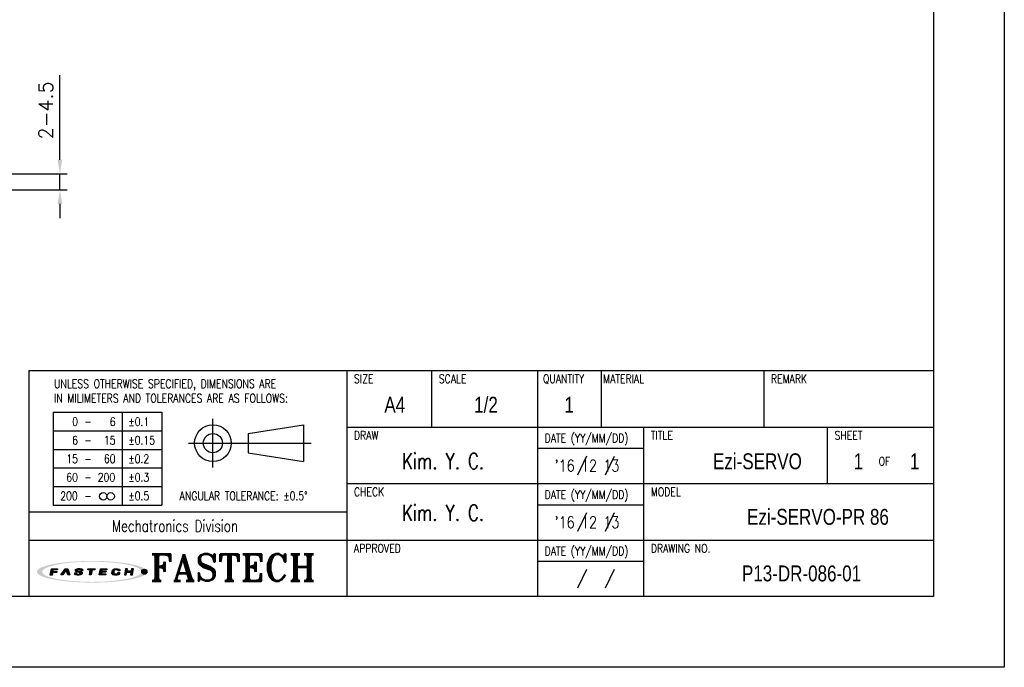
# Model space of a CAD drawing. Header units: millimetres. Extents: x 0 to 594, y 0 to 420.
# Tile 10 of 11: x 315 to 594, y 0 to 183. Entities that reach past the tile are written whole.
import ezdxf

# ---------------------------------------------------------------- set-up
doc = ezdxf.new("R2010")
doc.units = ezdxf.units.MM
doc.header["$PDSIZE"] = -1
for name, color, linetype in [('DIM', 3, 'Continuous'), ('LAYER_2', 1, 'Continuous'), ('LAYER_4', 3, 'Continuous'), ('SHEET', 1, 'Continuous')]:
    doc.layers.add(name, color=color, linetype=linetype)
doc.styles.add('SHB', font='romans.shx', dxfattribs={"width": 0.75, "bigfont": 'whgtxt.shx'})
doc.styles.add('SHEET1', font='ROMANS.SHX', dxfattribs={"width": 0.8, "height": 3})
doc.styles.add('SHEET2', font='txt', dxfattribs={"width": 0.8, "height": 3})
doc.styles.add('SHEET3', font='ROMANT.SHX', dxfattribs={"height": 3})
doc.styles.get("Standard").update_dxf_attribs({"font": 'txt.shx', "bigfont": 'whgtxt.shx'})
doc.dimstyles.new('ISO-25', dxfattribs={"dimtxt": 2.5, "dimasz": 2.5, "dimexe": 1.25, "dimexo": 0.625, "dimtad": 1, "dimtxsty": 'Standard', "dimcen": 2.5, "dimadec": 0, "dimazin": 0, "dimtfac": 1, "dimtmove": 0, "dimatfit": 3, "dimfxl": 0, "dimarcsym": 0})

# ---------------------------------------------------------------- blocks, each defined once
blk = doc.blocks.new('AI9-BLK2')
at = {"layer": 'LAYER_4'}
h = blk.add_hatch(color=12, dxfattribs=at)
edge = h.paths.add_edge_path()
edge.add_spline(control_points=[(66.5, 0), (66.5, -3.5), (61.3, -5.3), (58.7, -6.3), (52, -8.8), (44.8, -10), (37.7, -11), (17.3, -13.9), (-3.7, -14.1), (-24.3, -12.5), (-32.9, -11.8), (-41.6, -10.8), (-50, -8.9), (-54.9, -7.7), (-60.6, -6.4), (-64.7, -3.2), (-73, 3.4), (-52.4, 8.3), (-49.2, 9), (-40.6, 10.9), (-31.8, 11.9), (-23.1, 12.6), (-12.4, 13.4), (-1.5, 13.6), (9.2, 13.3), (19.1, 13), (29, 12.3), (38.8, 10.9), (45.7, 9.9), (52.7, 8.7), (59.3, 6.1), (61.8, 5.2), (66.5, 3.3), (66.5, 0), (66.6, -0.8), (73.6, -0.7), (73.6, 0), (73.5, 3.5), (68.7, 5.4), (66.1, 6.4), (59.6, 9), (52.6, 10.3), (45.8, 11.3), (24.9, 14.6), (3.4, 15.1), (-17.7, 14), (-27.4, 13.6), (-37.2, 12.7), (-46.8, 11.2), (-53.5, 10.1), (-60.4, 8.7), (-66.7, 6.1), (-69.1, 5.1), (-73.9, 3.1), (-73.6, -0.3), (-73.4, -3.7), (-68.1, -5.6), (-65.5, -6.6), (-58.9, -9.2), (-51.8, -10.4), (-44.8, -11.5), (-35, -13), (-25, -13.7), (-15.1, -14.2), (5.8, -15), (27.1, -14.4), (47.8, -11), (54.2, -9.9), (60.6, -8.6), (66.6, -6.1), (69.1, -5.1), (73.5, -3.2), (73.6, 0), (73.6, 0.8), (66.6, 0.9), (66.5, 0)], knot_values=[0, 0, 0, 0, 1, 1, 1, 2, 2, 2, 3, 3, 3, 4, 4, 4, 5, 5, 5, 6, 6, 6, 7, 7, 7, 8, 8, 8, 9, 9, 9, 10, 10, 10, 11, 11, 11, 12, 12, 12, 13, 13, 13, 14, 14, 14, 15, 15, 15, 16, 16, 16, 17, 17, 17, 18, 18, 18, 19, 19, 19, 20, 20, 20, 21, 21, 21, 22, 22, 22, 23, 23, 23, 24, 24, 24, 25, 25, 25, 25], degree=3, periodic=0)
blk = doc.blocks.new('AI9-BLK1')
at = {"layer": 'LAYER_4', "color": 7}
blk.add_blockref('AI9-BLK2', (0, 0), dxfattribs=at)
blk = doc.blocks.new('AI9-BLK3')
at = {"layer": 'LAYER_2'}
for points in [[(-55.6, -4.3), (-54.1, 4.2), (-45.8, 4.1), (-46, 2.8), (-51.9, 2.8), (-52.2, 0.7), (-46.8, 0.6), (-47, -0.8), (-52.4, -0.8), (-53.1, -4.3)], [(-41.4, -4.2), (-35.7, 4.2), (-32.1, 4.2), (-29.5, -4.1), (-32.2, -4.1), (-34.2, 2.7), (-38.7, -4.2)], [(-5.3, 4.2), (4.3, 4.1), (4.1, 2.7), (0.4, 2.7), (-0.8, -4.2), (-3.2, -4.2), (-2.1, 2.7), (-5.6, 2.7)], [(11.4, 4.2), (20, 4.1), (19.8, 2.8), (13.7, 2.8), (13.4, 0.8), (19, 0.7), (18.8, -0.6), (13.1, -0.6), (12.7, -2.7), (18.7, -2.8), (18.5, -4.2), (9.9, -4.2)], [(45, 4.2), (43.5, -4.1), (46, -4.2), (46.6, -0.6), (52.3, -0.7), (51.7, -4.2), (54.1, -4.2), (55.6, 4.2), (53.1, 4.2), (52.5, 0.8), (46.9, 0.8), (47.5, 4.2)]]:
    blk.add_hatch(color=12, dxfattribs=at).paths.add_polyline_path(points)
h = blk.add_hatch(color=12, dxfattribs=at)
edge = h.paths.add_edge_path()
edge.add_spline(control_points=[(-15.2, -1.5), (-15.2, -2.9), (-16.3, -2.9), (-17.5, -2.9), (-17.7, -2.9), (-18.2, -2.9), (-18.5, -2.9), (-20, -2.9), (-20.4, -2.7), (-20.4, -2.1), (-20.4, -1.9), (-20.4, -1.4), (-20.4, -1.4), (-20.4, -1.4), (-22.9, -1.4), (-22.9, -1.4), (-22.9, -1.4), (-22.9, -2.3), (-22.9, -2.5), (-22.9, -3.9), (-21.3, -4.3), (-19.8, -4.3), (-19.5, -4.3), (-17.1, -4.3), (-16.9, -4.3), (-14.1, -4.3), (-12.8, -3.1), (-12.8, -1.8), (-12.8, -1.7), (-12.8, -1.1), (-12.8, -1), (-12.8, 0.2), (-14.1, 0.7), (-16.1, 0.7), (-16.3, 0.7), (-17.5, 0.7), (-17.7, 0.7), (-19.1, 0.7), (-19.7, 0.9), (-19.6, 1.9), (-19.5, 2.9), (-18.4, 2.9), (-17.8, 2.9), (-17.6, 2.9), (-16.5, 2.9), (-16.2, 2.9), (-15, 2.9), (-14.8, 2.6), (-14.8, 2.3), (-14.8, 2.1), (-14.9, 1.7), (-14.9, 1.7), (-14.9, 1.7), (-12.3, 1.6), (-12.3, 1.6), (-12.3, 1.6), (-12.3, 2.6), (-12.3, 2.8), (-12.3, 3.9), (-14.1, 4.3), (-15.7, 4.3), (-16.8, 4.3), (-17.9, 4.3), (-18.2, 4.3), (-20.4, 4.3), (-22, 3.6), (-22.1, 2), (-22.1, 1.8), (-22.1, 1.3), (-22.1, 1.1), (-22.2, -0.1), (-20.7, -0.6), (-19.2, -0.6), (-19, -0.6), (-17.3, -0.7), (-17.1, -0.7), (-15.5, -0.7), (-15.2, -1.1), (-15.2, -1.5)], knot_values=[0, 0, 0, 0, 1, 1, 1, 2, 2, 2, 3, 3, 3, 4, 4, 4, 5, 5, 5, 6, 6, 6, 7, 7, 7, 8, 8, 8, 9, 9, 9, 10, 10, 10, 11, 11, 11, 12, 12, 12, 13, 13, 13, 14, 14, 14, 15, 15, 15, 16, 16, 16, 17, 17, 17, 18, 18, 18, 19, 19, 19, 20, 20, 20, 21, 21, 21, 22, 22, 22, 23, 23, 23, 24, 24, 24, 25, 25, 25, 26, 26, 26, 26], degree=3, periodic=0)
h = blk.add_hatch(color=12, dxfattribs=at)
edge = h.paths.add_edge_path()
edge.add_spline(control_points=[(35, 1.4), (35, 1.4), (37.4, 1.4), (37.4, 1.4), (37.4, 1.4), (37.5, 2), (37.5, 2.4), (37.5, 3.1), (37.3, 4.2), (34.5, 4.2), (34.2, 4.2), (32.2, 4.2), (31.6, 4.2), (28.5, 4.3), (27.4, 2.7), (27.2, 1.5), (27.1, 1), (26.8, -0.6), (26.7, -1.2), (26.5, -2.6), (26.6, -4.3), (30.1, -4.3), (30.5, -4.3), (31.7, -4.3), (32.2, -4.3), (34.9, -4.3), (36.6, -4), (36.9, -2.3), (36.9, -1.9), (37, -1.1), (37, -1.1), (37, -1.1), (34.6, -1.1), (34.6, -1.1), (34.6, -1.1), (34.6, -1.6), (34.6, -1.7), (34.4, -2.5), (33.8, -2.8), (32.5, -2.8), (32.2, -2.8), (31.2, -2.8), (30.8, -2.8), (29.4, -2.8), (29.1, -2.3), (29.2, -1.4), (29.2, -1), (29.5, 0.7), (29.5, 1.1), (29.8, 2.5), (30.7, 2.8), (31.7, 2.8), (32.2, 2.8), (33.4, 2.8), (33.7, 2.8), (34.7, 2.8), (35.1, 2.5), (35.1, 1.9), (35, 1.7), (35, 1.4), (35, 1.4)], knot_values=[0, 0, 0, 0, 1, 1, 1, 2, 2, 2, 3, 3, 3, 4, 4, 4, 5, 5, 5, 6, 6, 6, 7, 7, 7, 8, 8, 8, 9, 9, 9, 10, 10, 10, 11, 11, 11, 12, 12, 12, 13, 13, 13, 14, 14, 14, 15, 15, 15, 16, 16, 16, 17, 17, 17, 18, 18, 18, 19, 19, 19, 20, 20, 20, 20], degree=3, periodic=0)
at = {"layer": 'LAYER_2', "color": 12}
for points in [[(-55.6, -4.3), (-54.1, 4.2), (-45.8, 4.1), (-46, 2.8), (-51.9, 2.8), (-52.2, 0.7), (-46.8, 0.6), (-47, -0.8), (-52.4, -0.8), (-53.1, -4.3)], [(-41.4, -4.2), (-35.7, 4.2), (-32.1, 4.2), (-29.5, -4.1), (-32.2, -4.1), (-34.2, 2.7), (-38.7, -4.2)], [(-5.3, 4.2), (4.3, 4.1), (4.1, 2.7), (0.4, 2.7), (-0.8, -4.2), (-3.2, -4.2), (-2.1, 2.7), (-5.6, 2.7)], [(11.4, 4.2), (20, 4.1), (19.8, 2.8), (13.7, 2.8), (13.4, 0.8), (19, 0.7), (18.8, -0.6), (13.1, -0.6), (12.7, -2.7), (18.7, -2.8), (18.5, -4.2), (9.9, -4.2)], [(45, 4.2), (43.5, -4.1), (46, -4.2), (46.6, -0.6), (52.3, -0.7), (51.7, -4.2), (54.1, -4.2), (55.6, 4.2), (53.1, 4.2), (52.5, 0.8), (46.9, 0.8), (47.5, 4.2)]]:
    blk.add_lwpolyline(points, close=True, dxfattribs=at)
for points, knots in [([(-15.2, -1.5), (-15.2, -2.9), (-16.3, -2.9), (-17.5, -2.9), (-17.7, -2.9), (-18.2, -2.9), (-18.5, -2.9), (-20, -2.9), (-20.4, -2.7), (-20.4, -2.1), (-20.4, -1.9), (-20.4, -1.4), (-20.4, -1.4), (-20.4, -1.4), (-22.9, -1.4), (-22.9, -1.4), (-22.9, -1.4), (-22.9, -2.3), (-22.9, -2.5), (-22.9, -3.9), (-21.3, -4.3), (-19.8, -4.3), (-19.5, -4.3), (-17.1, -4.3), (-16.9, -4.3), (-14.1, -4.3), (-12.8, -3.1), (-12.8, -1.8), (-12.8, -1.7), (-12.8, -1.1), (-12.8, -1), (-12.8, 0.2), (-14.1, 0.7), (-16.1, 0.7), (-16.3, 0.7), (-17.5, 0.7), (-17.7, 0.7), (-19.1, 0.7), (-19.7, 0.9), (-19.6, 1.9), (-19.5, 2.9), (-18.4, 2.9), (-17.8, 2.9), (-17.6, 2.9), (-16.5, 2.9), (-16.2, 2.9), (-15, 2.9), (-14.8, 2.6), (-14.8, 2.3), (-14.8, 2.1), (-14.9, 1.7), (-14.9, 1.7), (-14.9, 1.7), (-12.3, 1.6), (-12.3, 1.6), (-12.3, 1.6), (-12.3, 2.6), (-12.3, 2.8), (-12.3, 3.9), (-14.1, 4.3), (-15.7, 4.3), (-16.8, 4.3), (-17.9, 4.3), (-18.2, 4.3), (-20.4, 4.3), (-22, 3.6), (-22.1, 2), (-22.1, 1.8), (-22.1, 1.3), (-22.1, 1.1), (-22.2, -0.1), (-20.7, -0.6), (-19.2, -0.6), (-19, -0.6), (-17.3, -0.7), (-17.1, -0.7), (-15.5, -0.7), (-15.2, -1.1), (-15.2, -1.5)], [0, 0, 0, 0, 1, 1, 1, 2, 2, 2, 3, 3, 3, 4, 4, 4, 5, 5, 5, 6, 6, 6, 7, 7, 7, 8, 8, 8, 9, 9, 9, 10, 10, 10, 11, 11, 11, 12, 12, 12, 13, 13, 13, 14, 14, 14, 15, 15, 15, 16, 16, 16, 17, 17, 17, 18, 18, 18, 19, 19, 19, 20, 20, 20, 21, 21, 21, 22, 22, 22, 23, 23, 23, 24, 24, 24, 25, 25, 25, 26, 26, 26, 26]), ([(35, 1.4), (35, 1.4), (37.4, 1.4), (37.4, 1.4), (37.4, 1.4), (37.5, 2), (37.5, 2.4), (37.5, 3.1), (37.3, 4.2), (34.5, 4.2), (34.2, 4.2), (32.2, 4.2), (31.6, 4.2), (28.5, 4.3), (27.4, 2.7), (27.2, 1.5), (27.1, 1), (26.8, -0.6), (26.7, -1.2), (26.5, -2.6), (26.6, -4.3), (30.1, -4.3), (30.5, -4.3), (31.7, -4.3), (32.2, -4.3), (34.9, -4.3), (36.6, -4), (36.9, -2.3), (36.9, -1.9), (37, -1.1), (37, -1.1), (37, -1.1), (34.6, -1.1), (34.6, -1.1), (34.6, -1.1), (34.6, -1.6), (34.6, -1.7), (34.4, -2.5), (33.8, -2.8), (32.5, -2.8), (32.2, -2.8), (31.2, -2.8), (30.8, -2.8), (29.4, -2.8), (29.1, -2.3), (29.2, -1.4), (29.2, -1), (29.5, 0.7), (29.5, 1.1), (29.8, 2.5), (30.7, 2.8), (31.7, 2.8), (32.2, 2.8), (33.4, 2.8), (33.7, 2.8), (34.7, 2.8), (35.1, 2.5), (35.1, 1.9), (35, 1.7), (35, 1.4), (35, 1.4)], [0, 0, 0, 0, 1, 1, 1, 2, 2, 2, 3, 3, 3, 4, 4, 4, 5, 5, 5, 6, 6, 6, 7, 7, 7, 8, 8, 8, 9, 9, 9, 10, 10, 10, 11, 11, 11, 12, 12, 12, 13, 13, 13, 14, 14, 14, 15, 15, 15, 16, 16, 16, 17, 17, 17, 18, 18, 18, 19, 19, 19, 20, 20, 20, 20])]:
    blk.add_open_spline(points, degree=3, knots=knots, dxfattribs=at)
blk = doc.blocks.new('*D12')
at = {"color": 8, "lineweight": -2}
for p, q in [((326.77, 143.65), (326.77, 167.65)), ((313.27, 139.65), (328.77, 139.65)), ((326.77, 135.15), (326.77, 139.65)), ((313.27, 135.15), (328.77, 135.15)), ((326.77, 131.15), (326.77, 127.15))]:
    blk.add_line(p, q, dxfattribs=at)
at = {"color": 8}
for points in [[(326.1, 143.65), (327.43, 143.65), (326.77, 139.65)], [(326.1, 131.15), (327.43, 131.15), (326.77, 135.15)]]:
    blk.add_solid(points, dxfattribs=at)
at = {"layer": 'Defpoints', "color": 0}
for p in [(311.27, 139.65), (326.77, 139.65), (311.27, 135.15)]:
    blk.add_point(p, dxfattribs=at)
at = {"color": 3, "insert": (322.77, 157.65), "char_height": 4, "attachment_point": 5, "rotation": 90}
blk.add_mtext('\\A1;2-4.5', dxfattribs=at)

msp = doc.modelspace()

# ---------------------------------------------------------------- hatches: boundary and pattern name
h = msp.add_hatch(color=1)
edge = h.paths.add_edge_path()
edge.add_arc((350.6547, 27.0526), 0.7263, 0, 360)

# ---------------------------------------------------------------- linework, layer by layer
at = {"color": 6}
msp.add_lwpolyline([(0, 420), (594, 420), (594, 0), (0, 0)], close=True, dxfattribs=at)
at = {"color": 4}
msp.add_lwpolyline([(20, 400), (574, 400), (574, 20), (20, 20)], close=True, dxfattribs=at)
at = {"color": 1}
msp.add_circle((350.6547, 27.0526), 0.7263, dxfattribs=at)
at = {"layer": 'SHEET', "color": 7}
for p, q in [((318, 84), (574, 84)), ((318, 84), (318, 20)), ((408, 84), (408, 20)), ((318, 44), (408, 44))]:
    msp.add_line(p, q, dxfattribs=at)
at = {"layer": 'SHEET'}
for p, q in [((432, 68), (432, 84)), ((462, 20), (462, 84)), ((480, 68), (480, 84)), ((526, 68), (526, 84)), ((324.8513, 72.1785), (324.8513, 45.9285)), ((324.8513, 72.1785), (355.6013, 72.1785)), ((344.3513, 72.1785), (344.3513, 45.9285)), ((355.6013, 72.1785), (355.6013, 45.9285)), ((370.054, 56.5333), (370.054, 70.3599)), ((324.8513, 66.9285), (355.6013, 66.9285)), ((380.0536, 66.1625), (395.732, 68.6316)), ((395.732, 68.6316), (395.732, 58.2616)), ((408, 68), (574, 68)), ((492, 20), (492, 68)), ((544, 52), (544, 68)), ((380.0536, 66.1625), (380.0536, 60.7306)), ((324.8513, 61.6785), (355.6013, 61.6785)), ((363.1407, 63.4466), (397.8307, 63.4466)), ((462, 62), (492, 62)), ((380.0536, 60.7306), (395.732, 58.2616)), ((475.7601, 59.723), (473.2579, 54.4078)), ((483.5984, 59.7148), (481.0961, 54.3996)), ((324.8513, 56.4285), (355.6013, 56.4285)), ((324.8513, 51.1785), (355.6013, 51.1785)), ((408, 52), (574, 52)), ((324.8513, 45.9285), (355.6013, 45.9285)), ((462, 46), (492, 46)), ((475.7601, 43.723), (473.2579, 38.4078)), ((483.5984, 43.7148), (481.0961, 38.3996)), ((318, 36), (574, 36)), ((462, 30), (492, 30)), ((475.7601, 27.723), (473.2579, 22.4078)), ((483.5984, 27.7148), (481.0961, 22.3996))]:
    msp.add_line(p, q, dxfattribs=at)
for centre, radius in [((370.054, 63.4466), 5.185), ((370.054, 63.4466), 2.7159), ((339.0284, 48.4082), 1.05), ((341.1284, 48.4082), 1.05)]:
    msp.add_circle(centre, radius, dxfattribs=at)

# ---------------------------------------------------------------- block references
at = {"layer": 'LAYER_2', "color": 7, "lineweight": 5, "xscale": 0.2116800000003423, "yscale": 0.2116800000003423, "zscale": 0.2116800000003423}
msp.add_blockref('AI9-BLK3', (335.8075, 27.0236), dxfattribs=at)
at = {"layer": 'LAYER_4', "color": 7, "lineweight": 5, "xscale": 0.2116800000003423, "yscale": 0.2116800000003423, "zscale": 0.2116800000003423}
msp.add_blockref('AI9-BLK1', (335.8244, 27.0474), dxfattribs=at)

# ---------------------------------------------------------------- texts
at = {"layer": 'DIM', "color": 3, "style": 'SHB', "width": 0.75}
for p in [(423.6103, 56.1279), (423.6103, 41.4726)]:
    msp.add_text('Kim. Y. C.', height=4.5, dxfattribs=at).set_placement(p)
at = {"layer": 'SHEET'}
for s, height, style, width, p in [('UNLESS OTHERWISE SPECIFIED, DIMENSIONS ARE', 2.4, 'SHEET1', 0.8, (325.11, 79.0458)), ('SIZE', 2.4, 'SHEET1', 0.8, (409.9793, 80.4604)), ('SCALE', 2.4, 'SHEET1', 0.8, (433.9793, 80.4604)), ('QUANTITY', 2.4, 'SHEET1', 0.8, (463.4591, 80.4604)), ('MATERIAL', 2.4, 'SHEET1', 0.8, (480.4793, 80.4604)), ('REMARK', 2.4, 'SHEET1', 0.8, (527.9793, 80.4604)), ('IN MILIMETERS AND TOLERANCES ARE AS FOLLOWS:', 2.4, 'SHEET1', 0.8, (325.11, 74.9652)), ('0', 2.4, 'SHEET1', 0.8, (330.2365, 68.3224)), ('6', 2.4, 'SHEET1', 0.8, (340.8693, 68.3224)), ('%%p0.1', 2.4, 'SHEET1', 0.8, (346.1118, 68.3224)), ('-', 2.4, 'SHEET1', 0.8, (333.6542, 68.3224)), ('SHEET', 2.4, 'SHEET1', 0.8, (545.9793, 64.4604)), ('6', 2.4, 'SHEET1', 0.8, (330.2365, 63.0724)), ('-', 2.4, 'SHEET1', 0.8, (333.6542, 63.0724)), ('15', 2.4, 'SHEET1', 0.8, (339.2089, 63.0724)), ('%%p0.15', 2.4, 'SHEET1', 0.8, (346.1118, 63.0724)), ('DRAW', 2.4, 'SHEET1', 0.8, (409.9793, 64.4604)), ('DATE (YY/MM/DD)', 2.4, 'SHEET1', 0.8, (463.9277, 63.6818)), ('TITLE', 2.4, 'SHEET1', 0.8, (493.9793, 64.4604)), ('15', 2.4, 'SHEET1', 0.8, (328.562, 57.8224)), ('-', 2.4, 'SHEET1', 0.8, (333.6542, 57.8224)), ('60', 2.4, 'SHEET1', 0.8, (339.2089, 57.8224)), ('%%p0.2', 2.4, 'SHEET1', 0.8, (346.1118, 57.8224)), ('OF', 2.4, 'SHEET1', 0.8, (558.4154, 57.1091)), ('60', 2.4, 'SHEET1', 0.8, (328.562, 52.5724)), ('-', 2.4, 'SHEET1', 0.8, (333.6542, 52.5724)), ('200', 2.4, 'SHEET1', 0.8, (337.4764, 52.5724)), ('%%p0.3', 2.4, 'SHEET1', 0.8, (346.1118, 52.5724)), ('CHECK', 2.4, 'SHEET1', 0.8, (409.9793, 48.4604)), ('DATE (YY/MM/DD)', 2.4, 'SHEET1', 0.8, (463.9277, 47.6818)), ('MODEL', 2.4, 'SHEET1', 0.8, (493.9793, 48.4604)), ('200', 2.4, 'SHEET1', 0.8, (326.8619, 47.3224)), ('-', 2.4, 'SHEET1', 0.8, (333.6542, 47.3224)), ('%%p0.5', 2.4, 'SHEET1', 0.8, (346.1118, 47.3224)), ('ANGULAR TOLERANCE: %%p0.5%%D', 2.4, 'SHEET1', 0.8, (360.659, 47.3224)), ('Mechatronics Division', 3.3, 'SHEET3', 0.75, (341.5385, 38.3956)), ('APPROVED', 2.4, 'SHEET1', 0.8, (409.9793, 32.4604)), ('DATE (YY/MM/DD)', 2.4, 'SHEET1', 0.8, (463.9277, 31.6818)), ('DRAWING NO.', 2.4, 'SHEET1', 0.8, (493.9793, 32.4604))]:
    msp.add_text(s, height=height, dxfattribs=dict(at, style=style, width=width)).set_placement(p)
at = {"layer": 'SHEET', "color": 7, "style": 'SHEET2', "width": 0.8}
for s, p in [('A4', (418.5726, 72.0681)), ('1/2', (443.9918, 72.0681)), ('1', (469.5531, 72.0681)), ('Ezi-SERVO', (511.5676, 56.0681)), ('1', (551.3623, 56.0681)), ('1', (567.2783, 56.0681)), ('Ezi-SERVO-PR 86', (521.2103, 40.3335)), ('P13-DR-086-01', (519.7587, 24.3335))]:
    msp.add_text(s, height=4.5, dxfattribs=at).set_placement(p)
at = {"layer": 'SHEET', "color": 3, "style": 'SHEET1', "width": 0.8}
for p in [(466.7638, 55.4207), (466.7638, 39.4207)]:
    msp.add_text("'16 12 13", height=3.3, dxfattribs=at).set_placement(p)
at = {"layer": 'SHEET', "color": 7, "style": 'SHEET3'}
msp.add_text('FASTECH', height=7.5, dxfattribs=at).set_placement((352.21, 24.5201))

# ---------------------------------------------------------------- dimensions: what is measured, and where the dimension line sits
dim = msp.add_linear_dim(base=(326.7682, 139.6546), p1=(311.2655, 135.1546), p2=(311.2655, 139.6546), angle=90, text='2-<>', dimstyle='ISO-25', override={"dimscale": 2, "dimtxt": 2, "dimasz": 2, "dimexe": 1, "dimexo": 1, "dimgap": 1, "dimdec": 3, "dimzin": 9, "dimdsep": 46, "dimcen": 0, "dimclrd": 8, "dimclre": 8, "dimclrt": 3, "dimadec": 3, "dimazin": 2, "dimtdec": 3, "dimfxl": 0.6, "dimtolj": 1, "dimtzin": 1, "dimarcsym": 1})
dim.commit()
dim.dimension.update_dxf_attribs({"geometry": '*D12', "text_midpoint": (322.7682, 157.6546)})

doc.saveas('drawing.dxf')
